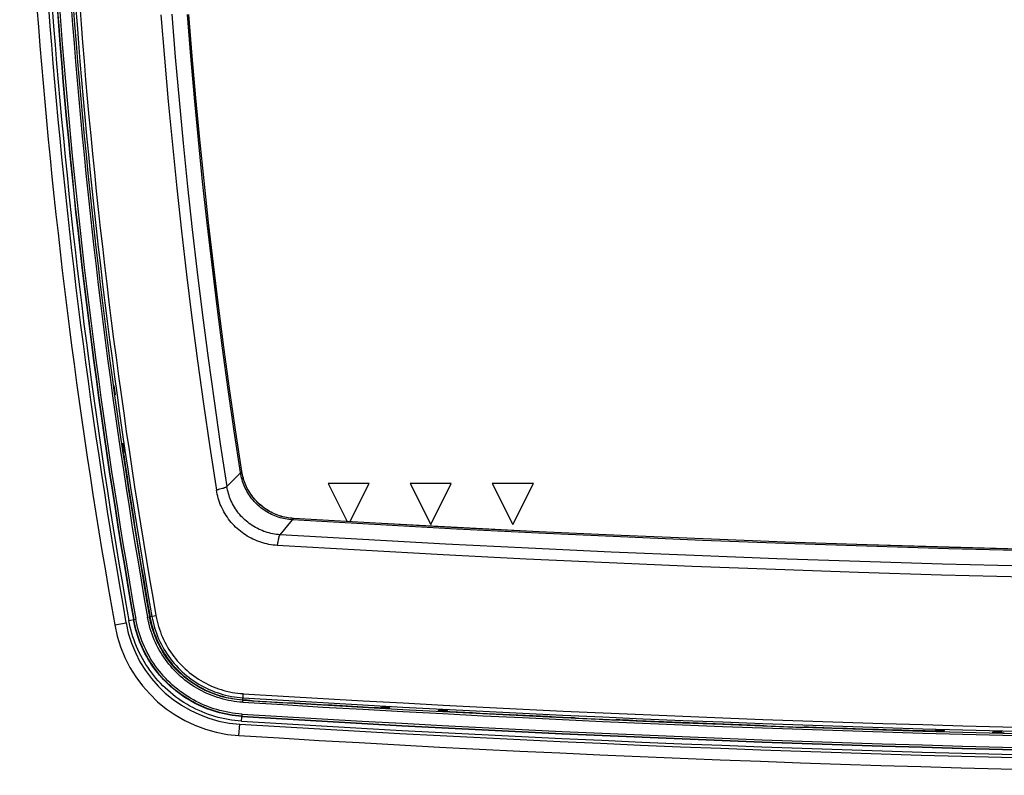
# Model space of a CAD drawing. Header units: centimetres. Extents: x 4745 to 39369, y 17389 to 19524.
# Tile 139 of 188: x 36987 to 37005, y 18529 to 18543. Entities that reach past the tile are written whole.
import ezdxf

# ---------------------------------------------------------------- set-up
doc = ezdxf.new("R2010")
doc.units = ezdxf.units.CM
doc.layers.add('$_urządzenia', color=250, linetype='Continuous')

# ---------------------------------------------------------------- blocks, each defined once
blk = doc.blocks.new('A$C92957c0b')
at = {"layer": '$_urządzenia'}
for p, q in [((-171.58, -1008.43), (-171.58, -1008.46)), ((-170.45, -1015.5), (-170.58, -1015.46)), ((-170.43, -1016.54), (-170.42, -1016.57)), ((-170.31, -1016.5), (-170.42, -1016.54)), ((-170.4, -1016.74), (-170.4, -1016.78)), ((-170.4, -1016.78), (-170.39, -1016.82)), ((-170.39, -1016.82), (-170.39, -1016.84)), ((-156, -1018.87), (-156.01, -1018.87)), ((-158.78, -1021.05), (-158.67, -1021.02)), ((-158.67, -1021.02), (-158.36, -1020.93)), ((-145.5, -1020.35), (-143.18, -1024.98)), ((-140.5, -1020.35), (-145.5, -1020.35)), ((-142.83, -1025), (-140.5, -1020.35)), ((-135.5, -1020.35), (-133, -1025.35)), ((-130.5, -1020.35), (-135.5, -1020.35)), ((-133, -1025.35), (-130.5, -1020.35)), ((-125.5, -1020.35), (-123, -1025.35)), ((-120.5, -1020.35), (-125.5, -1020.35)), ((-123, -1025.35), (-120.5, -1020.35)), ((-151.35, -1026.59), (-149.83, -1024.78)), ((-149.83, -1024.78), (-149.78, -1024.72)), ((-149.7, -1024.61), (-149.7, -1024.62)), ((-151.58, -1027.46), (-151.54, -1027.21)), ((-169.75, -1037.03), (-168.9, -1036.88)), ((-167.48, -1036.63), (-166.46, -1036.45)), ((-171.48, -1037.55), (-170.1, -1037.31)), ((-155.88, -1047), (-155.82, -1045.95)), ((-155.86, -1046.69), (-155.5, -1046.71)), ((-155.5, -1046.71), (-155.44, -1046.72)), ((-155.44, -1046.72), (-155.38, -1046.72)), ((-155.38, -1046.72), (-155.32, -1046.73)), ((-155, -1046.77), (-155, -1046.77)), ((-154.68, -1046.81), (-154.62, -1046.82)), ((-154.62, -1046.82), (-154.56, -1046.82)), ((-154.56, -1046.82), (-154.5, -1046.83)), ((-150.4, -1047.08), (-150.34, -1047.08)), ((-150.34, -1047.08), (-150.28, -1047.08)), ((-150.28, -1047.08), (-150.22, -1047.08)), ((-149.99, -1047.08), (-149.98, -1047.07)), ((-149.75, -1047.07), (-149.7, -1047.07)), ((-149.7, -1047.07), (-149.64, -1047.07)), ((-149.64, -1047.07), (-149.58, -1047.07)), ((-139.34, -1047.66), (-139.3, -1047.66)), ((-139.3, -1047.66), (-139.26, -1047.66)), ((-139.26, -1047.66), (-139.22, -1047.66)), ((-139.22, -1047.66), (-139.19, -1047.67)), ((-139.07, -1047.67), (-139.04, -1047.67)), ((-139.04, -1047.66), (-139, -1047.55)), ((-137.96, -1047.73), (-138, -1047.6)), ((-156.02, -1049.3), (-155.97, -1048.43)), ((-132.04, -1048.04), (-132, -1047.92)), ((-130.96, -1048.09), (-131, -1047.97)), ((-130.96, -1048.1), (-130.93, -1048.1)), ((-130.74, -1048.12), (-130.7, -1048.12)), ((-130.7, -1048.12), (-130.66, -1048.13)), ((-115.98, -1048.84), (-115.92, -1048.85)), ((-115.92, -1048.85), (-115.86, -1048.85)), ((-115.86, -1048.85), (-115.8, -1048.85)), ((-115.47, -1048.9), (-115.48, -1048.89)), ((-115.16, -1048.93), (-115.1, -1048.94)), ((-115.1, -1048.94), (-115.04, -1048.94)), ((-115.04, -1048.94), (-114.98, -1048.94)), ((-156.35, -1051.05), (-156.26, -1049.66)), ((-110.88, -1049.13), (-110.82, -1049.13)), ((-110.82, -1049.13), (-110.76, -1049.13)), ((-110.76, -1049.13), (-110.7, -1049.13)), ((-110.47, -1049.12), (-110.46, -1049.12)), ((-110.23, -1049.11), (-110.17, -1049.11)), ((-110.17, -1049.11), (-110.12, -1049.11)), ((-110.12, -1049.11), (-110.06, -1049.11)), ((-93.04, -1049.8), (-92.97, -1049.8)), ((-92.97, -1049.8), (-92.91, -1049.8)), ((-92.91, -1049.8), (-92.86, -1049.81)), ((-92.53, -1049.84), (-92.54, -1049.84)), ((-92.21, -1049.88), (-92.15, -1049.88)), ((-92.15, -1049.88), (-92.09, -1049.88)), ((-92.09, -1049.88), (-92.03, -1049.89)), ((-87.93, -1050.03), (-87.87, -1050.03)), ((-87.87, -1050.03), (-87.81, -1050.03)), ((-87.81, -1050.03), (-87.76, -1050.04)), ((-87.53, -1050.02), (-87.52, -1050.02)), ((-87.28, -1050.01), (-87.23, -1050.01)), ((-87.23, -1050.01), (-87.17, -1050.01)), ((-87.17, -1050.01), (-87.11, -1050.01)), ((-71.84, -1050.49), (-71.8, -1050.49)), ((-71.8, -1050.49), (-71.76, -1050.49)), ((-71.76, -1050.49), (-71.73, -1050.49)), ((-71.73, -1050.49), (-71.69, -1050.49)), ((-71.57, -1050.49), (-71.54, -1050.49)), ((-71.54, -1050.48), (-71.5, -1050.37)), ((-70.46, -1050.52), (-70.5, -1050.4)), ((-64.54, -1050.68), (-64.5, -1050.56)), ((-63.46, -1050.7), (-63.5, -1050.58)), ((-63.46, -1050.71), (-63.43, -1050.71)), ((-63.24, -1050.72), (-63.2, -1050.72)), ((-63.2, -1050.72), (-63.16, -1050.72))]:
    blk.add_line(p, q, dxfattribs=at)
for points in [[(-165.85, -963.24), (-165.42, -968.52), (-164.96, -973.8), (-164.46, -979.08), (-163.92, -984.36), (-163.35, -989.63), (-162.73, -994.89), (-162.08, -1000.16), (-161.39, -1005.41), (-160.66, -1010.66), (-159.9, -1015.91), (-159.09, -1021.15)], [(-164.52, -963.17), (-164.1, -968.42), (-163.64, -973.66), (-163.15, -978.91), (-162.61, -984.15), (-162.04, -989.39), (-161.43, -994.62), (-160.78, -999.85), (-160.1, -1005.07), (-159.38, -1010.29), (-158.62, -1015.5), (-157.82, -1020.71)], [(-156.17, -1019.02), (-156.93, -1013.96), (-157.66, -1008.91), (-158.35, -1003.85), (-159.01, -998.78), (-159.63, -993.71), (-160.22, -988.63), (-160.77, -983.55), (-161.29, -978.47), (-161.77, -973.38), (-162.21, -968.29), (-162.62, -963.2)], [(-156.01, -1018.87), (-156.78, -1013.83), (-157.5, -1008.79), (-158.19, -1003.74), (-158.85, -998.69), (-159.47, -993.63), (-160.05, -988.57), (-160.6, -983.5), (-161.12, -978.43), (-161.6, -973.36), (-162.04, -968.28), (-162.45, -963.2)], [(-156, -1018.87), (-156.76, -1013.83), (-157.49, -1008.79), (-158.18, -1003.74), (-158.84, -998.68), (-159.46, -993.63), (-160.04, -988.56), (-160.59, -983.5), (-161.11, -978.43), (-161.59, -973.36), (-162.03, -968.28), (-162.44, -963.2)], [(-170.42, -1016.54), (-170.42, -1016.54), (-170.42, -1016.54), (-170.42, -1016.54), (-170.42, -1016.55), (-170.42, -1016.56), (-170.42, -1016.56), (-170.42, -1016.57), (-170.42, -1016.58), (-170.42, -1016.59), (-170.42, -1016.6), (-170.42, -1016.61), (-170.42, -1016.63), (-170.42, -1016.64), (-170.41, -1016.66), (-170.41, -1016.67), (-170.41, -1016.69), (-170.41, -1016.71), (-170.4, -1016.74)], [(-156.01, -1018.87), (-156.02, -1018.87), (-156.02, -1018.88), (-156.03, -1018.89), (-156.05, -1018.9), (-156.06, -1018.91), (-156.08, -1018.93), (-156.11, -1018.96), (-156.13, -1018.99), (-157.82, -1020.71)], [(-149.83, -1024.78), (-150.05, -1024.77), (-150.27, -1024.74), (-150.49, -1024.71), (-150.71, -1024.67), (-150.92, -1024.63), (-151.14, -1024.58), (-151.35, -1024.52), (-151.56, -1024.45), (-151.77, -1024.38), (-151.97, -1024.3), (-152.18, -1024.21), (-152.38, -1024.12), (-152.57, -1024.02), (-152.77, -1023.92), (-152.96, -1023.81), (-153.14, -1023.69), (-153.33, -1023.57), (-153.51, -1023.44), (-153.68, -1023.3), (-153.85, -1023.16), (-154.02, -1023.02), (-154.18, -1022.86), (-154.33, -1022.71), (-154.48, -1022.55), (-154.63, -1022.38), (-154.77, -1022.21), (-154.9, -1022.04), (-155.03, -1021.86), (-155.15, -1021.67), (-155.27, -1021.49), (-155.38, -1021.3), (-155.49, -1021.1), (-155.58, -1020.9), (-155.67, -1020.7), (-155.76, -1020.5), (-155.84, -1020.29), (-155.91, -1020.09), (-155.97, -1019.88), (-156.03, -1019.66), (-156.08, -1019.45), (-156.13, -1019.23), (-156.17, -1019.02)], [(-149.7, -1024.62), (-149.92, -1024.6), (-150.14, -1024.58), (-150.36, -1024.55), (-150.57, -1024.51), (-150.79, -1024.46), (-151, -1024.41), (-151.21, -1024.35), (-151.42, -1024.29), (-151.63, -1024.22), (-151.84, -1024.14), (-152.04, -1024.05), (-152.24, -1023.96), (-152.43, -1023.86), (-152.63, -1023.76), (-152.82, -1023.65), (-153, -1023.53), (-153.19, -1023.4), (-153.36, -1023.28), (-153.54, -1023.14), (-153.71, -1023), (-153.87, -1022.86), (-154.03, -1022.71), (-154.19, -1022.55), (-154.34, -1022.39), (-154.48, -1022.23), (-154.62, -1022.06), (-154.75, -1021.88), (-154.88, -1021.7), (-155.01, -1021.52), (-155.12, -1021.33), (-155.23, -1021.14), (-155.34, -1020.95), (-155.43, -1020.75), (-155.52, -1020.55), (-155.61, -1020.35), (-155.69, -1020.14), (-155.76, -1019.94), (-155.82, -1019.73), (-155.88, -1019.51), (-155.93, -1019.3), (-155.98, -1019.09), (-156.01, -1018.87)], [(-149.7, -1024.61), (-149.92, -1024.59), (-150.14, -1024.57), (-150.35, -1024.53), (-150.57, -1024.5), (-150.78, -1024.45), (-151, -1024.4), (-151.21, -1024.34), (-151.42, -1024.28), (-151.63, -1024.2), (-151.83, -1024.13), (-152.03, -1024.04), (-152.23, -1023.95), (-152.43, -1023.85), (-152.62, -1023.75), (-152.81, -1023.64), (-153, -1023.52), (-153.18, -1023.4), (-153.36, -1023.27), (-153.53, -1023.13), (-153.7, -1022.99), (-153.86, -1022.85), (-154.02, -1022.7), (-154.18, -1022.54), (-154.33, -1022.38), (-154.47, -1022.22), (-154.61, -1022.05), (-154.75, -1021.87), (-154.87, -1021.69), (-155, -1021.51), (-155.11, -1021.32), (-155.22, -1021.13), (-155.33, -1020.94), (-155.42, -1020.75), (-155.51, -1020.55), (-155.6, -1020.34), (-155.68, -1020.14), (-155.75, -1019.93), (-155.81, -1019.72), (-155.87, -1019.51), (-155.92, -1019.3), (-155.97, -1019.08), (-156, -1018.87)], [(-159.09, -1021.15), (-159.05, -1021.14), (-159, -1021.12), (-158.95, -1021.1), (-158.89, -1021.09), (-158.84, -1021.07), (-158.78, -1021.05)], [(-151.68, -1027.9), (-151.93, -1027.88), (-152.19, -1027.85), (-152.44, -1027.81), (-152.7, -1027.77), (-152.95, -1027.71), (-153.2, -1027.65), (-153.45, -1027.59), (-153.7, -1027.51), (-153.94, -1027.42), (-154.18, -1027.33), (-154.42, -1027.23), (-154.65, -1027.12), (-154.88, -1027.01), (-155.11, -1026.88), (-155.33, -1026.75), (-155.55, -1026.62), (-155.76, -1026.47), (-155.97, -1026.32), (-156.18, -1026.17), (-156.38, -1026), (-156.57, -1025.83), (-156.76, -1025.65), (-156.94, -1025.47), (-157.12, -1025.28), (-157.29, -1025.09), (-157.45, -1024.89), (-157.61, -1024.68), (-157.76, -1024.47), (-157.9, -1024.26), (-158.04, -1024.04), (-158.17, -1023.82), (-158.29, -1023.59), (-158.41, -1023.36), (-158.52, -1023.12), (-158.62, -1022.89), (-158.71, -1022.64), (-158.79, -1022.4), (-158.87, -1022.15), (-158.94, -1021.91), (-159, -1021.66), (-159.05, -1021.4), (-159.09, -1021.15)], [(-158.36, -1020.93), (-158.31, -1020.91), (-158.25, -1020.9), (-158.19, -1020.88), (-158.14, -1020.86), (-158.09, -1020.84), (-158.05, -1020.83), (-158, -1020.81), (-157.97, -1020.8), (-157.93, -1020.78), (-157.9, -1020.76), (-157.88, -1020.75), (-157.85, -1020.73), (-157.84, -1020.72), (-157.82, -1020.71)], [(-151.35, -1026.59), (-151.58, -1026.57), (-151.8, -1026.55), (-152.02, -1026.51), (-152.24, -1026.47), (-152.46, -1026.43), (-152.68, -1026.38), (-152.9, -1026.32), (-153.11, -1026.25), (-153.33, -1026.18), (-153.54, -1026.09), (-153.74, -1026.01), (-153.95, -1025.91), (-154.15, -1025.81), (-154.35, -1025.71), (-154.54, -1025.59), (-154.73, -1025.47), (-154.92, -1025.35), (-155.1, -1025.21), (-155.28, -1025.08), (-155.45, -1024.93), (-155.62, -1024.78), (-155.79, -1024.63), (-155.95, -1024.47), (-156.1, -1024.31), (-156.25, -1024.14), (-156.39, -1023.96), (-156.53, -1023.79), (-156.66, -1023.6), (-156.78, -1023.42), (-156.9, -1023.22), (-157.02, -1023.03), (-157.12, -1022.83), (-157.22, -1022.63), (-157.32, -1022.43), (-157.4, -1022.22), (-157.48, -1022.01), (-157.56, -1021.8), (-157.62, -1021.58), (-157.68, -1021.37), (-157.74, -1021.15), (-157.78, -1020.93), (-157.82, -1020.71)], [(69.96, -1028.3), (59.96, -1028.56), (49.97, -1028.78), (39.98, -1028.96), (29.98, -1029.1), (19.99, -1029.2), (9.99, -1029.26), (0, -1029.28), (-9.99, -1029.26), (-19.99, -1029.2), (-29.98, -1029.1), (-39.98, -1028.96), (-49.97, -1028.78), (-59.96, -1028.56), (-69.96, -1028.3), (-79.95, -1028), (-89.94, -1027.66), (-99.92, -1027.28), (-109.91, -1026.86), (-119.89, -1026.4), (-129.88, -1025.9), (-139.86, -1025.36), (-149.83, -1024.78)], [(-149.78, -1024.72), (-149.76, -1024.69), (-149.74, -1024.67), (-149.73, -1024.65), (-149.72, -1024.64), (-149.71, -1024.63), (-149.7, -1024.62), (-149.7, -1024.62)], [(69.89, -1028.12), (59.91, -1028.38), (49.93, -1028.6), (39.94, -1028.78), (29.96, -1028.92), (19.97, -1029.02), (9.99, -1029.08), (0, -1029.1), (-9.99, -1029.08), (-19.97, -1029.02), (-29.96, -1028.92), (-39.94, -1028.78), (-49.93, -1028.6), (-59.91, -1028.38), (-69.89, -1028.12), (-79.87, -1027.82), (-89.86, -1027.48), (-99.83, -1027.1), (-109.81, -1026.68), (-119.79, -1026.22), (-129.76, -1025.72), (-139.73, -1025.18), (-149.7, -1024.61)], [(69.89, -1028.13), (59.91, -1028.39), (49.93, -1028.61), (39.94, -1028.79), (29.96, -1028.93), (19.97, -1029.03), (9.99, -1029.09), (0, -1029.11), (-9.99, -1029.09), (-19.97, -1029.03), (-29.96, -1028.93), (-39.94, -1028.79), (-49.93, -1028.61), (-59.91, -1028.39), (-69.89, -1028.13), (-79.88, -1027.83), (-89.86, -1027.49), (-99.84, -1027.11), (-109.81, -1026.69), (-119.79, -1026.23), (-129.76, -1025.74), (-139.73, -1025.2), (-149.7, -1024.62)], [(-151.54, -1027.21), (-151.53, -1027.15), (-151.51, -1027.09), (-151.5, -1027.03), (-151.49, -1026.97), (-151.48, -1026.92), (-151.47, -1026.87), (-151.45, -1026.82), (-151.44, -1026.78), (-151.43, -1026.74), (-151.42, -1026.71), (-151.4, -1026.67), (-151.39, -1026.65), (-151.38, -1026.62), (-151.37, -1026.6), (-151.35, -1026.59)], [(70.67, -1030.17), (60.57, -1030.44), (50.48, -1030.66), (40.38, -1030.85), (30.29, -1030.99), (20.19, -1031.09), (10.1, -1031.15), (0, -1031.17), (-10.1, -1031.15), (-20.19, -1031.09), (-30.29, -1030.99), (-40.38, -1030.85), (-50.48, -1030.66), (-60.57, -1030.44), (-70.67, -1030.17), (-80.76, -1029.87), (-90.85, -1029.52), (-100.94, -1029.13), (-111.02, -1028.71), (-121.11, -1028.24), (-131.19, -1027.73), (-141.27, -1027.18), (-151.35, -1026.59)], [(-151.68, -1027.9), (-151.66, -1027.85), (-151.65, -1027.8), (-151.64, -1027.75), (-151.63, -1027.69), (-151.62, -1027.64), (-151.61, -1027.58), (-151.58, -1027.46)], [(70.82, -1031.5), (60.7, -1031.76), (50.59, -1031.99), (40.47, -1032.17), (30.35, -1032.32), (20.24, -1032.42), (10.12, -1032.48), (0, -1032.5), (-10.12, -1032.48), (-20.24, -1032.42), (-30.35, -1032.32), (-40.47, -1032.17), (-50.59, -1031.99), (-60.7, -1031.76), (-70.82, -1031.5), (-80.93, -1031.19), (-91.04, -1030.84), (-101.15, -1030.45), (-111.26, -1030.02), (-121.37, -1029.55), (-131.47, -1029.04), (-141.58, -1028.49), (-151.68, -1027.9)], [(-155.99, -1048.72), (-156.38, -1048.69), (-156.78, -1048.65), (-157.17, -1048.6), (-157.57, -1048.53), (-157.96, -1048.46), (-158.35, -1048.38), (-158.73, -1048.28), (-159.12, -1048.17), (-159.5, -1048.06), (-159.87, -1047.93), (-160.24, -1047.79), (-160.61, -1047.64), (-160.98, -1047.49), (-161.34, -1047.32), (-161.69, -1047.14), (-162.04, -1046.95), (-162.39, -1046.75), (-162.73, -1046.55), (-163.06, -1046.33), (-163.39, -1046.1), (-163.71, -1045.87), (-164.03, -1045.62), (-164.33, -1045.37), (-164.63, -1045.11), (-164.92, -1044.84), (-165.21, -1044.57), (-165.48, -1044.28), (-165.75, -1043.99), (-166.02, -1043.69), (-166.27, -1043.38), (-166.51, -1043.07), (-166.75, -1042.75), (-166.98, -1042.42), (-167.19, -1042.09), (-167.4, -1041.75), (-167.6, -1041.4), (-167.79, -1041.05), (-167.96, -1040.7), (-168.13, -1040.34), (-168.29, -1039.98), (-168.44, -1039.61), (-168.58, -1039.23), (-168.71, -1038.86), (-168.83, -1038.48), (-168.93, -1038.09), (-169.03, -1037.71), (-169.11, -1037.32), (-169.19, -1036.93)], [(-155.99, -1048.68), (-156.38, -1048.65), (-156.78, -1048.61), (-157.17, -1048.56), (-157.56, -1048.5), (-157.95, -1048.42), (-158.34, -1048.34), (-158.72, -1048.24), (-159.1, -1048.14), (-159.48, -1048.02), (-159.85, -1047.89), (-160.23, -1047.76), (-160.59, -1047.61), (-160.96, -1047.45), (-161.32, -1047.28), (-161.67, -1047.11), (-162.02, -1046.92), (-162.36, -1046.72), (-162.7, -1046.52), (-163.03, -1046.3), (-163.36, -1046.08), (-163.68, -1045.84), (-163.99, -1045.6), (-164.3, -1045.35), (-164.6, -1045.09), (-164.89, -1044.82), (-165.17, -1044.55), (-165.45, -1044.26), (-165.72, -1043.97), (-165.98, -1043.68), (-166.23, -1043.37), (-166.47, -1043.06), (-166.71, -1042.74), (-166.93, -1042.41), (-167.15, -1042.08), (-167.36, -1041.74), (-167.55, -1041.4), (-167.74, -1041.05), (-167.92, -1040.7), (-168.09, -1040.34), (-168.25, -1039.98), (-168.4, -1039.61), (-168.54, -1039.24), (-168.67, -1038.86), (-168.78, -1038.48), (-168.89, -1038.09), (-168.99, -1037.7), (-169.07, -1037.32), (-169.15, -1036.92)], [(-155.97, -1048.43), (-156.36, -1048.4), (-156.75, -1048.36), (-157.13, -1048.31), (-157.52, -1048.25), (-157.9, -1048.18), (-158.28, -1048.09), (-158.66, -1048), (-159.03, -1047.9), (-159.4, -1047.78), (-159.77, -1047.66), (-160.14, -1047.52), (-160.5, -1047.38), (-160.85, -1047.22), (-161.21, -1047.06), (-161.56, -1046.89), (-161.9, -1046.7), (-162.24, -1046.51), (-162.57, -1046.31), (-162.89, -1046.09), (-163.21, -1045.87), (-163.53, -1045.64), (-163.84, -1045.41), (-164.14, -1045.16), (-164.43, -1044.9), (-164.72, -1044.64), (-164.99, -1044.37), (-165.27, -1044.09), (-165.53, -1043.81), (-165.79, -1043.51), (-166.03, -1043.21), (-166.27, -1042.91), (-166.5, -1042.59), (-166.73, -1042.27), (-166.94, -1041.95), (-167.14, -1041.62), (-167.34, -1041.28), (-167.52, -1040.94), (-167.7, -1040.59), (-167.86, -1040.24), (-168.02, -1039.88), (-168.16, -1039.52), (-168.3, -1039.15), (-168.43, -1038.78), (-168.54, -1038.41), (-168.65, -1038.03), (-168.74, -1037.65), (-168.83, -1037.27), (-168.9, -1036.88)], [(-155.88, -1047), (-156.24, -1046.97), (-156.59, -1046.93), (-156.93, -1046.89), (-157.28, -1046.83), (-157.62, -1046.77), (-157.96, -1046.69), (-158.29, -1046.61), (-158.63, -1046.52), (-158.96, -1046.41), (-159.29, -1046.3), (-159.61, -1046.18), (-159.94, -1046.05), (-160.25, -1045.92), (-160.57, -1045.77), (-160.88, -1045.61), (-161.19, -1045.45), (-161.49, -1045.28), (-161.78, -1045.1), (-162.07, -1044.91), (-162.36, -1044.71), (-162.64, -1044.51), (-162.92, -1044.3), (-163.19, -1044.08), (-163.45, -1043.85), (-163.7, -1043.62), (-163.95, -1043.38), (-164.2, -1043.13), (-164.43, -1042.88), (-164.66, -1042.61), (-164.88, -1042.35), (-165.1, -1042.07), (-165.31, -1041.8), (-165.5, -1041.51), (-165.7, -1041.22), (-165.88, -1040.93), (-166.05, -1040.63), (-166.22, -1040.32), (-166.38, -1040.01), (-166.53, -1039.7), (-166.67, -1039.38), (-166.8, -1039.05), (-166.93, -1038.72), (-167.04, -1038.38), (-167.15, -1038.04), (-167.25, -1037.69), (-167.34, -1037.34), (-167.42, -1036.99), (-167.48, -1036.63)], [(-155.87, -1046.75), (-156.21, -1046.72), (-156.56, -1046.68), (-156.9, -1046.64), (-157.23, -1046.58), (-157.57, -1046.52), (-157.9, -1046.45), (-158.23, -1046.37), (-158.56, -1046.28), (-158.88, -1046.18), (-159.2, -1046.07), (-159.52, -1045.95), (-159.84, -1045.82), (-160.15, -1045.69), (-160.46, -1045.55), (-160.76, -1045.39), (-161.06, -1045.23), (-161.36, -1045.06), (-161.65, -1044.89), (-161.94, -1044.7), (-162.22, -1044.51), (-162.49, -1044.31), (-162.76, -1044.1), (-163.02, -1043.89), (-163.28, -1043.67), (-163.53, -1043.44), (-163.78, -1043.2), (-164.02, -1042.96), (-164.25, -1042.71), (-164.47, -1042.45), (-164.69, -1042.19), (-164.9, -1041.92), (-165.1, -1041.65), (-165.3, -1041.37), (-165.48, -1041.09), (-165.66, -1040.8), (-165.84, -1040.5), (-166, -1040.21), (-166.15, -1039.9), (-166.3, -1039.6), (-166.44, -1039.28), (-166.57, -1038.96), (-166.69, -1038.63), (-166.81, -1038.3), (-166.91, -1037.96), (-167.01, -1037.62), (-167.1, -1037.28), (-167.17, -1036.94), (-167.24, -1036.59)], [(-167.18, -1036.58), (-167.11, -1036.93), (-167.04, -1037.29), (-166.95, -1037.64), (-166.85, -1037.99), (-166.74, -1038.34), (-166.62, -1038.68), (-166.48, -1039.02), (-166.34, -1039.36), (-166.19, -1039.69), (-166.03, -1040.02), (-165.86, -1040.34), (-165.68, -1040.65), (-165.5, -1040.96), (-165.3, -1041.27), (-165.09, -1041.57), (-164.88, -1041.86), (-164.65, -1042.15), (-164.42, -1042.43), (-164.18, -1042.7), (-163.93, -1042.97), (-163.67, -1043.22), (-163.41, -1043.47), (-163.14, -1043.72), (-162.86, -1043.95), (-162.58, -1044.17), (-162.28, -1044.39), (-161.99, -1044.6), (-161.68, -1044.8), (-161.37, -1044.99), (-161.06, -1045.17), (-160.73, -1045.34), (-160.41, -1045.51), (-160.08, -1045.66), (-159.75, -1045.8), (-159.41, -1045.93), (-159.07, -1046.06), (-158.72, -1046.17), (-158.37, -1046.27), (-158.02, -1046.36), (-157.66, -1046.44), (-157.3, -1046.51), (-156.95, -1046.57), (-156.59, -1046.62), (-156.23, -1046.66), (-155.86, -1046.69)], [(-166.95, -1036.54), (-166.88, -1036.89), (-166.8, -1037.23), (-166.71, -1037.58), (-166.62, -1037.92), (-166.51, -1038.26), (-166.39, -1038.6), (-166.26, -1038.93), (-166.13, -1039.26), (-165.98, -1039.58), (-165.82, -1039.9), (-165.65, -1040.22), (-165.48, -1040.53), (-165.29, -1040.83), (-165.1, -1041.13), (-164.9, -1041.43), (-164.69, -1041.71), (-164.47, -1041.99), (-164.24, -1042.27), (-164, -1042.54), (-163.76, -1042.8), (-163.51, -1043.05), (-163.25, -1043.29), (-162.98, -1043.53), (-162.71, -1043.76), (-162.43, -1043.98), (-162.15, -1044.2), (-161.86, -1044.4), (-161.56, -1044.6), (-161.25, -1044.78), (-160.94, -1044.96), (-160.63, -1045.13), (-160.31, -1045.29), (-159.99, -1045.44), (-159.66, -1045.58), (-159.33, -1045.71), (-158.99, -1045.83), (-158.65, -1045.94), (-158.31, -1046.04), (-157.97, -1046.13), (-157.62, -1046.21), (-157.27, -1046.28), (-156.91, -1046.34), (-156.56, -1046.39), (-156.2, -1046.42), (-155.85, -1046.45)], [(-166.46, -1036.45), (-166.39, -1036.79), (-166.32, -1037.12), (-166.23, -1037.45), (-166.14, -1037.78), (-166.04, -1038.1), (-165.92, -1038.43), (-165.8, -1038.74), (-165.67, -1039.06), (-165.53, -1039.37), (-165.38, -1039.68), (-165.22, -1039.98), (-165.05, -1040.28), (-164.87, -1040.57), (-164.68, -1040.86), (-164.49, -1041.14), (-164.29, -1041.41), (-164.08, -1041.68), (-163.86, -1041.94), (-163.63, -1042.2), (-163.4, -1042.45), (-163.16, -1042.69), (-162.91, -1042.93), (-162.66, -1043.15), (-162.4, -1043.37), (-162.13, -1043.59), (-161.85, -1043.79), (-161.57, -1043.99), (-161.29, -1044.17), (-161, -1044.35), (-160.7, -1044.52), (-160.4, -1044.69), (-160.1, -1044.84), (-159.79, -1044.98), (-159.47, -1045.12), (-159.15, -1045.24), (-158.83, -1045.36), (-158.51, -1045.46), (-158.18, -1045.56), (-157.85, -1045.64), (-157.51, -1045.72), (-157.18, -1045.79), (-156.84, -1045.84), (-156.5, -1045.89), (-156.16, -1045.93), (-155.82, -1045.95)], [(-156.02, -1049.3), (-156.44, -1049.26), (-156.85, -1049.22), (-157.26, -1049.17), (-157.66, -1049.1), (-158.07, -1049.02), (-158.48, -1048.94), (-158.88, -1048.84), (-159.28, -1048.73), (-159.67, -1048.6), (-160.06, -1048.47), (-160.45, -1048.33), (-160.83, -1048.18), (-161.21, -1048.01), (-161.59, -1047.84), (-161.96, -1047.65), (-162.32, -1047.46), (-162.68, -1047.25), (-163.04, -1047.03), (-163.38, -1046.81), (-163.72, -1046.57), (-164.06, -1046.33), (-164.39, -1046.07), (-164.7, -1045.81), (-165.01, -1045.54), (-165.32, -1045.26), (-165.61, -1044.98), (-165.9, -1044.68), (-166.18, -1044.38), (-166.45, -1044.06), (-166.72, -1043.74), (-166.97, -1043.41), (-167.22, -1043.08), (-167.45, -1042.74), (-167.68, -1042.39), (-167.9, -1042.04), (-168.1, -1041.68), (-168.3, -1041.32), (-168.48, -1040.95), (-168.66, -1040.58), (-168.82, -1040.2), (-168.98, -1039.81), (-169.12, -1039.43), (-169.25, -1039.03), (-169.38, -1038.64), (-169.49, -1038.24), (-169.59, -1037.84), (-169.68, -1037.44), (-169.75, -1037.03)], [(-155.32, -1046.73), (-155.27, -1046.73), (-155.24, -1046.73), (-155.21, -1046.74), (-155.19, -1046.74), (-155.16, -1046.74), (-155.14, -1046.74), (-155.12, -1046.75), (-155.1, -1046.75), (-155.08, -1046.75), (-155.07, -1046.75), (-155.05, -1046.75), (-155.04, -1046.76), (-155.03, -1046.76), (-155.02, -1046.76), (-155.01, -1046.76), (-155.01, -1046.77), (-155, -1046.77)], [(-155, -1046.77), (-154.99, -1046.77), (-154.99, -1046.78), (-154.98, -1046.78), (-154.97, -1046.78), (-154.96, -1046.78)], [(-154.96, -1046.78), (-154.95, -1046.78), (-154.93, -1046.79), (-154.92, -1046.79), (-154.9, -1046.79), (-154.88, -1046.79), (-154.86, -1046.8), (-154.84, -1046.8), (-154.81, -1046.8), (-154.79, -1046.8), (-154.76, -1046.81), (-154.73, -1046.81), (-154.68, -1046.81)], [(-150.49, -1047.07), (-150.46, -1047.07), (-150.4, -1047.08)], [(-150.22, -1047.08), (-150.2, -1047.08), (-150.17, -1047.08), (-150.15, -1047.08), (-150.13, -1047.08), (-150.11, -1047.08), (-150.09, -1047.08), (-150.07, -1047.08), (-150.06, -1047.08), (-150.04, -1047.08), (-150.03, -1047.08), (-150.02, -1047.08), (-150.01, -1047.08), (-150, -1047.08), (-149.99, -1047.08), (-149.99, -1047.08)], [(-149.98, -1047.07), (-149.98, -1047.07), (-149.97, -1047.07), (-149.97, -1047.07), (-149.96, -1047.07), (-149.95, -1047.07)], [(-149.95, -1047.07), (-149.93, -1047.07), (-149.92, -1047.06), (-149.9, -1047.06), (-149.89, -1047.06), (-149.87, -1047.06), (-149.85, -1047.06), (-149.82, -1047.06), (-149.8, -1047.06), (-149.78, -1047.06), (-149.75, -1047.07)], [(-149.58, -1047.07), (-149.52, -1047.08), (-149.49, -1047.08)], [(-139.19, -1047.67), (-139.17, -1047.67), (-139.16, -1047.67), (-139.14, -1047.67), (-139.13, -1047.67), (-139.11, -1047.67), (-139.1, -1047.67), (-139.09, -1047.67), (-139.08, -1047.67), (-139.07, -1047.67), (-139.06, -1047.67), (-139.06, -1047.66), (-139.05, -1047.66), (-139.05, -1047.66), (-139.04, -1047.66), (-139.04, -1047.66), (-139.04, -1047.66)], [(-130.96, -1048.09), (-130.96, -1048.09), (-130.96, -1048.1), (-130.95, -1048.1), (-130.95, -1048.1), (-130.94, -1048.1), (-130.94, -1048.1), (-130.93, -1048.1), (-130.92, -1048.1), (-130.91, -1048.11), (-130.9, -1048.11), (-130.89, -1048.11), (-130.87, -1048.11), (-130.86, -1048.11), (-130.84, -1048.11), (-130.83, -1048.11), (-130.79, -1048.12)], [(-130.79, -1048.12), (-130.77, -1048.12), (-130.74, -1048.12)], [(-115.8, -1048.85), (-115.74, -1048.86), (-115.72, -1048.86), (-115.69, -1048.86), (-115.67, -1048.86), (-115.64, -1048.87), (-115.62, -1048.87), (-115.6, -1048.87), (-115.58, -1048.87), (-115.56, -1048.88), (-115.55, -1048.88), (-115.53, -1048.88), (-115.52, -1048.88), (-115.51, -1048.88), (-115.5, -1048.89), (-115.49, -1048.89), (-115.49, -1048.89), (-115.48, -1048.89)], [(-115.47, -1048.9), (-115.47, -1048.9), (-115.47, -1048.9), (-115.46, -1048.9), (-115.45, -1048.9), (-115.44, -1048.91)], [(-115.44, -1048.91), (-115.43, -1048.91), (-115.41, -1048.91), (-115.39, -1048.91), (-115.38, -1048.91), (-115.36, -1048.92), (-115.34, -1048.92), (-115.31, -1048.92), (-115.29, -1048.92), (-115.27, -1048.93), (-115.24, -1048.93), (-115.21, -1048.93), (-115.16, -1048.93)], [(-110.97, -1049.12), (-110.94, -1049.12), (-110.88, -1049.13)], [(-110.7, -1049.13), (-110.68, -1049.13), (-110.65, -1049.13), (-110.63, -1049.13), (-110.61, -1049.13), (-110.59, -1049.13), (-110.57, -1049.13), (-110.55, -1049.13), (-110.53, -1049.13), (-110.52, -1049.13), (-110.51, -1049.13), (-110.5, -1049.13), (-110.49, -1049.13), (-110.48, -1049.12), (-110.47, -1049.12), (-110.47, -1049.12)], [(-110.46, -1049.12), (-110.46, -1049.12), (-110.45, -1049.11), (-110.45, -1049.11), (-110.44, -1049.11), (-110.43, -1049.11)], [(-110.43, -1049.11), (-110.41, -1049.11), (-110.4, -1049.11), (-110.38, -1049.11), (-110.36, -1049.11), (-110.34, -1049.11), (-110.32, -1049.11), (-110.3, -1049.11), (-110.28, -1049.11), (-110.25, -1049.11), (-110.23, -1049.11)], [(-110.06, -1049.11), (-109.99, -1049.11), (-109.96, -1049.11)], [(-92.86, -1049.81), (-92.8, -1049.81), (-92.77, -1049.81), (-92.75, -1049.81), (-92.72, -1049.81), (-92.7, -1049.82), (-92.68, -1049.82), (-92.66, -1049.82), (-92.64, -1049.82), (-92.62, -1049.82), (-92.6, -1049.83), (-92.59, -1049.83), (-92.57, -1049.83), (-92.56, -1049.83), (-92.55, -1049.83), (-92.55, -1049.84), (-92.54, -1049.84), (-92.54, -1049.84)], [(-92.53, -1049.84), (-92.53, -1049.85), (-92.52, -1049.85), (-92.51, -1049.85), (-92.5, -1049.85), (-92.49, -1049.85)], [(-92.49, -1049.85), (-92.48, -1049.86), (-92.47, -1049.86), (-92.45, -1049.86), (-92.43, -1049.86), (-92.41, -1049.86), (-92.39, -1049.87), (-92.37, -1049.87), (-92.35, -1049.87), (-92.32, -1049.87), (-92.3, -1049.87), (-92.27, -1049.87), (-92.21, -1049.88)], [(-88.02, -1050.03), (-87.99, -1050.03), (-87.93, -1050.03)], [(-87.76, -1050.04), (-87.73, -1050.04), (-87.71, -1050.03), (-87.69, -1050.03), (-87.66, -1050.03), (-87.64, -1050.03), (-87.62, -1050.03), (-87.61, -1050.03), (-87.59, -1050.03), (-87.57, -1050.03), (-87.56, -1050.03), (-87.55, -1050.03), (-87.54, -1050.03), (-87.53, -1050.03), (-87.53, -1050.02), (-87.53, -1050.02)], [(-87.52, -1050.02), (-87.51, -1050.02), (-87.51, -1050.02), (-87.5, -1050.01), (-87.49, -1050.01), (-87.48, -1050.01)], [(-87.48, -1050.01), (-87.47, -1050.01), (-87.45, -1050.01), (-87.44, -1050.01), (-87.42, -1050.01), (-87.4, -1050.01), (-87.38, -1050.01), (-87.36, -1050.01), (-87.33, -1050.01), (-87.31, -1050.01), (-87.28, -1050.01)], [(-87.11, -1050.01), (-87.05, -1050.01), (-87.02, -1050.01)], [(-71.69, -1050.49), (-71.67, -1050.49), (-71.66, -1050.49), (-71.64, -1050.49), (-71.63, -1050.49), (-71.61, -1050.49), (-71.6, -1050.49), (-71.59, -1050.49), (-71.58, -1050.49), (-71.57, -1050.49), (-71.56, -1050.49), (-71.56, -1050.49), (-71.55, -1050.49), (-71.55, -1050.49), (-71.54, -1050.49), (-71.54, -1050.48), (-71.54, -1050.48)], [(-63.46, -1050.7), (-63.46, -1050.7), (-63.46, -1050.7), (-63.45, -1050.7), (-63.45, -1050.7), (-63.44, -1050.71), (-63.44, -1050.71), (-63.43, -1050.71), (-63.42, -1050.71), (-63.41, -1050.71), (-63.4, -1050.71), (-63.39, -1050.71), (-63.37, -1050.71), (-63.36, -1050.71), (-63.34, -1050.72), (-63.33, -1050.72), (-63.29, -1050.72)], [(-63.29, -1050.72), (-63.27, -1050.72), (-63.24, -1050.72)]]:
    blk.add_lwpolyline(points, dxfattribs=at)
for centre, radius, start, end in [((568.35, -906.21), 751.4, 178.8666, 190.06689), ((568.35, -906.21), 750, 178.8666, 190.06689), ((568, -907), 749.13, 178.82971, 189.99585), ((568, -907), 748.55, 178.82971, 189.99585), ((568, -907), 748.51, 178.82971, 189.99585), ((568, -907), 748.26, 178.82971, 189.99585), ((568, -907), 746.82, 178.82971, 189.99585), ((568, -907), 746.57, 178.82971, 189.99585), ((568, -907), 746.28, 178.82971, 189.99585), ((568, -907), 745.78, 178.82971, 189.99585), ((568, -907), 746.51, 187.81162, 187.89516), ((568, -907), 746.51, 188.35403, 188.43784), ((568, -907), 746.38, 188.35858, 188.43618), ((568, -907), 746.51, 188.46093, 189.99585), ((-155.33, -1034.69), 16.4, 190.0669, 266.4492), ((-155.33, -1034.69), 15, 190.0669, 266.4492), ((0, 1468.5), 2519.78, 266.45399, 273.54601), ((0, 1468.5), 2519.28, 266.45399, 273.54601), ((0, 1468.5), 2520.32, 266.45399, 273.54601), ((0, 1468.5), 2520.07, 266.45399, 273.54601), ((0, 1468.5), 2520.07, 266.48516, 266.57647), ((0, 1468.5), 2520.01, 266.59926, 266.83034), ((0, 1468.5), 2520.01, 266.83716, 266.86174), ((0, 1468.5), 2519.88, 266.83789, 266.86066), ((0, 1468.5), 2522.01, 266.45399, 273.54601), ((0, 1468.5), 2522.05, 266.45399, 273.54601), ((0, 1468.5), 2521.76, 266.45399, 273.54601), ((0, 1468.5), 2520.01, 266.9965, 267.02106), ((0, 1468.5), 2519.88, 266.99728, 267.02005), ((0, 1468.5), 2520.01, 267.02791, 267.36211), ((0, 1468.5), 2520.07, 267.38501, 267.47624), ((0, 1468.5), 2523, 266.44916, 273.55084), ((0, 1468.5), 2522.63, 266.45399, 273.54601), ((0, 1468.5), 2520.01, 267.49903, 267.88422), ((0, 1468.5), 2520.07, 267.90711, 267.99831), ((0, 1468.5), 2520.01, 268.0211, 268.36644), ((0, 1468.5), 2524.4, 266.44916, 273.55084), ((0, 1468.5), 2520.01, 268.37325, 268.3978), ((0, 1468.5), 2519.88, 268.37405, 268.3968), ((0, 1468.5), 2520.01, 268.53242, 268.55696), ((0, 1468.5), 2519.88, 268.53327, 268.55602)]:
    blk.add_arc(centre, radius, start, end, dxfattribs=at)

msp = doc.modelspace()

# ---------------------------------------------------------------- block references
at = {"layer": '$_urządzenia', "xscale": 0.15, "yscale": 0.15, "zscale": 0.15}
msp.add_blockref('A$C92957c0b', (37014.279, 18687.776), dxfattribs=at)

doc.saveas('drawing.dxf')
